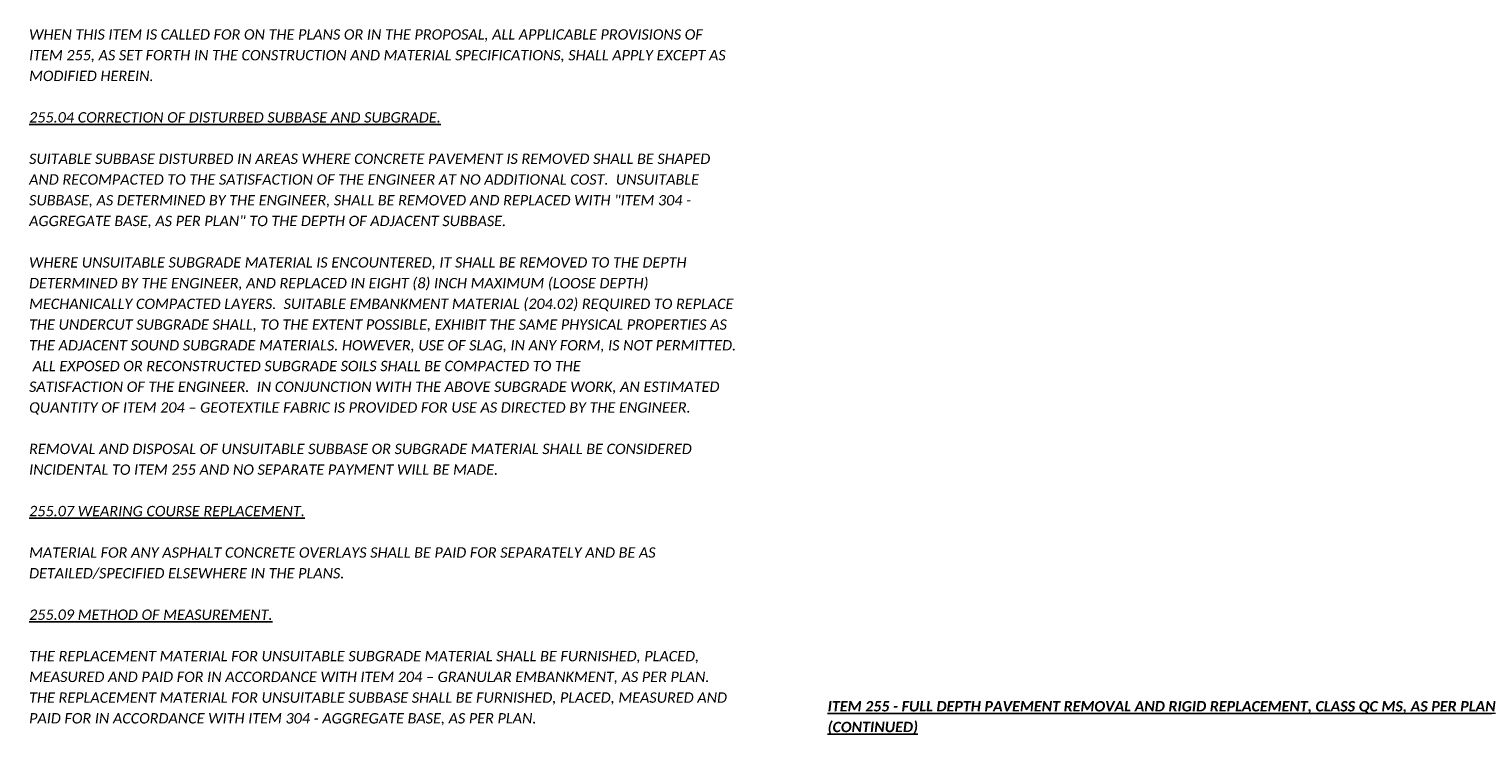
# Model space of a CAD drawing. Header units: feet. Extents: x -2 to 263, y -60 to 29.
# Tile 16 of 17: x 209 to 229, y -18 to -8. Entities that reach past the tile are written whole.
import ezdxf

# ---------------------------------------------------------------- set-up
doc = ezdxf.new("R2010")
doc.units = ezdxf.units.FT
doc.header["$MEASUREMENT"] = 0
doc.layers.add('SH_Text', color=7, linetype='Continuous')
doc.layers.add('TX_P_1', color=7, linetype='Continuous')
doc.styles.add('P_Slanted_Normal', font='calibrii.ttf', dxfattribs={"height": 0.14})

msp = doc.modelspace()

# ---------------------------------------------------------------- texts
at = {"layer": 'SH_Text', "insert": (208.923, -8.148), "char_height": 0.14, "width": 9.55, "attachment_point": 1, "line_spacing_factor": 1.2, "style": 'P_Slanted_Normal'}
msp.add_mtext('WHEN THIS ITEM IS CALLED FOR ON THE PLANS OR IN THE PROPOSAL, ALL APPLICABLE PROVISIONS OF ITEM 255, AS SET FORTH IN THE CONSTRUCTION AND MATERIAL SPECIFICATIONS, SHALL APPLY EXCEPT AS MODIFIED HEREIN.\\P\\P{\\L255.04 CORRECTION OF DISTURBED SUBBASE AND SUBGRADE.}\\P\\PSUITABLE SUBBASE DISTURBED IN AREAS WHERE CONCRETE PAVEMENT IS REMOVED SHALL BE SHAPED AND RECOMPACTED TO THE SATISFACTION OF THE ENGINEER AT NO ADDITIONAL COST.  UNSUITABLE SUBBASE, AS DETERMINED BY THE ENGINEER, SHALL BE REMOVED AND REPLACED WITH "ITEM 304 - AGGREGATE BASE, AS PER PLAN" TO THE DEPTH OF ADJACENT SUBBASE.\\P\\PWHERE UNSUITABLE SUBGRADE MATERIAL IS ENCOUNTERED, IT SHALL BE REMOVED TO THE DEPTH DETERMINED BY THE ENGINEER, AND REPLACED IN EIGHT (8) INCH MAXIMUM (LOOSE DEPTH) MECHANICALLY COMPACTED LAYERS.  SUITABLE EMBANKMENT MATERIAL (204.02) REQUIRED TO REPLACE THE UNDERCUT SUBGRADE SHALL, TO THE EXTENT POSSIBLE, EXHIBIT THE SAME PHYSICAL PROPERTIES AS THE ADJACENT SOUND SUBGRADE MATERIALS. HOWEVER, USE OF SLAG, IN ANY FORM, IS NOT PERMITTED.  ALL EXPOSED OR RECONSTRUCTED SUBGRADE SOILS SHALL BE COMPACTED TO THE\\PSATISFACTION OF THE ENGINEER.  IN CONJUNCTION WITH THE ABOVE SUBGRADE WORK, AN ESTIMATED QUANTITY OF ITEM 204 – GEOTEXTILE FABRIC IS PROVIDED FOR USE AS DIRECTED BY THE ENGINEER.\\P\\PREMOVAL AND DISPOSAL OF UNSUITABLE SUBBASE OR SUBGRADE MATERIAL SHALL BE CONSIDERED INCIDENTAL TO ITEM 255 AND NO SEPARATE PAYMENT WILL BE MADE.\\P\\P{\\L255.07 WEARING COURSE REPLACEMENT.}\\P\\PMATERIAL FOR ANY ASPHALT CONCRETE OVERLAYS SHALL BE PAID FOR SEPARATELY AND BE AS DETAILED/SPECIFIED ELSEWHERE IN THE PLANS.\\P\\P{\\L255.09 METHOD OF MEASUREMENT.}\\P\\PTHE REPLACEMENT MATERIAL FOR UNSUITABLE SUBGRADE MATERIAL SHALL BE FURNISHED, PLACED, MEASURED AND PAID FOR IN ACCORDANCE WITH ITEM 204 – GRANULAR EMBANKMENT, AS PER PLAN.  THE REPLACEMENT MATERIAL FOR UNSUITABLE SUBBASE SHALL BE FURNISHED, PLACED, MEASURED AND PAID FOR IN ACCORDANCE WITH ITEM 304 - AGGREGATE BASE, AS PER PLAN.', dxfattribs=at)
at = {"layer": 'TX_P_1', "color": 3, "insert": (219.713, -17.227), "char_height": 0.14, "width": 9.22962, "attachment_point": 1, "line_spacing_factor": 1.2, "style": 'P_Slanted_Normal'}
msp.add_mtext('{\\fCalibri|b1|i1|c0|p34;\\LITEM 255 - FULL DEPTH PAVEMENT REMOVAL AND RIGID REPLACEMENT, CLASS QC MS, AS PER PLAN\\P(CONTINUED)}', dxfattribs=at)

doc.saveas('drawing.dxf')
